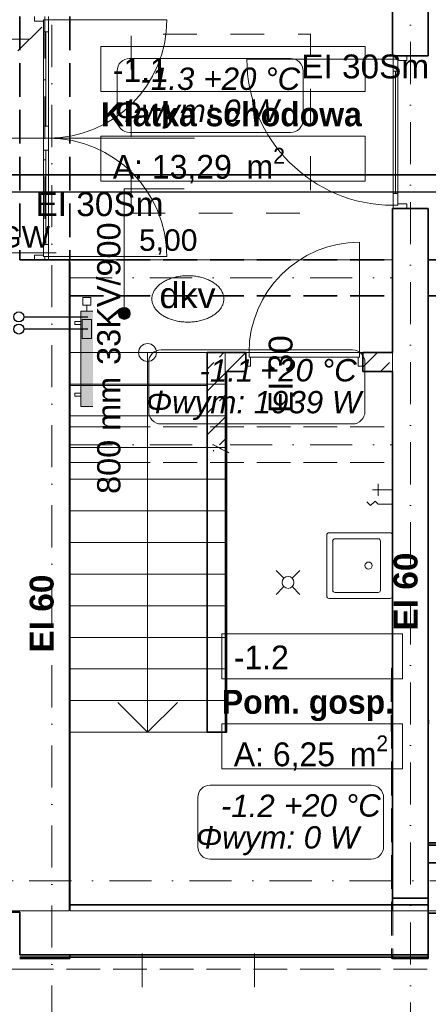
# Model space of a CAD drawing. Header units: millimetres. Extents: x -75424 to 111134, y 39940 to 476713.
# Tile 13 of 24: x 34519 to 37940, y 237727 to 245973. Entities that reach past the tile are written whole.
import ezdxf
from ezdxf.lldxf.tags import DXFTag

# ---------------------------------------------------------------- set-up
doc = ezdxf.new("R2010")
doc.units = ezdxf.units.MM
doc.header["$MEASUREMENT"] = 0
for name, pattern in [('Krawędzie ukryte', [3.912222, 2.822222, -1.09]), ('Kropki i Kreski', [6.702778, 3.527778, -1.763889, 0, -1.411111]), ('Przerywana', [5.644444, 2.822222, -2.822222])]:
    doc.linetypes.add(name, pattern=pattern)
for name, color, linetype in [('#podkład', 252, 'Continuous'), ('- A - ocieplenie', 7, 'Continuous'), ('- strefy pomieszczeń', 7, 'Continuous'), ('2D - Ogólne', 7, 'Continuous'), ('Drzwi Archicad', 7, 'Continuous'), ('IS_Armatura_podłączeniowa_grz._dolnozas.', 7, 'SOLID'), ('IS_Armatura_Therm', 7, 'SOLID'), ('IS_Grafika', 7, 'SOLID'), ('IS_Grzejniki_Plan_rzut', 7, 'SOLID'), ('IS_Opisy_działek_Therm', 7, 'SOLID'), ('IS_Powrót', 5, 'DASH'), ('IS_Text_Armatury_Therm', 7, 'Continuous'), ('IS_Text_Konstrukcji', 7, 'Continuous'), ('IS_Text_Odbiornikow_Therm', 7, 'Continuous'), ('IS_Zasilanie', 1, 'SOLID'), ('Konstrukcja - Belki', 7, 'Continuous'), ('Konstrukcja - Siatka mod', 7, 'Continuous'), ('Konstrukcja - Stropy', 7, 'Continuous'), ('Konstrukcja - Ściany działowe', 7, 'Continuous'), ('Konstrukcja - Ściany nośne wew..P', 7, 'Continuous'), ('Konstrukcja - Ściany zewnętrzne', 7, 'Continuous'), ('Opisy - Etykiety', 7, 'Continuous'), ('Opisy - Tekst', 7, 'Continuous'), ('Wnętrze - Wyposażenie', 7, 'Continuous'), ('Wykończenie - Podłogi', 7, 'Continuous'), ('Znaczniki - Przekroje', 7, 'Continuous'), ('Znaczniki drzwi Archicada', 7, 'Continuous')]:
    doc.layers.add(name, color=color, linetype=linetype)
doc.styles.add('MtXpl_Arial', font='arial.ttf', dxfattribs={"height": 0.2})
doc.styles.add('MtXpl_Arial1', font='ariali.ttf', dxfattribs={"height": 0.2})
doc.styles.get("Standard").update_dxf_attribs({"font": 'arial.ttf'})
doc.styles.add('STYL_AUTOMATYCZNY_1', font='arial.ttf')
doc.styles.add('STYL_AUTOMATYCZNY_6', font='txt')
doc.styles.add('STYL_AUTOMATYCZNY_7', font='txt')
doc.styles.add('STYL_AUTOMATYCZNY_9', font='txt')
doc.linetypes.add('CO_LINE', pattern='A,12.7,-5.08,["C.O.",Standard,S=2.54,R=0,X=-2.54,Y=-1.27],-6.35', length=24.13)
tags = doc.linetypes.add('DASH', pattern=[15, 10, -5]).pattern_tags.tags
tags[6:7] = [DXFTag(74, 4), DXFTag(75, 0), DXFTag(340, '0'), DXFTag(46, 0.0), DXFTag(50, 0.0), DXFTag(44, 0.0), DXFTag(45, 0.0)]
tags[4:5] = [DXFTag(74, 4), DXFTag(75, 0), DXFTag(340, '0'), DXFTag(46, 0.0), DXFTag(50, 0.0), DXFTag(44, 0.0), DXFTag(45, 0.0)]
tags = doc.linetypes.add('SOLID', pattern=[10, 10, 0]).pattern_tags.tags
tags[6:7] = [DXFTag(74, 4), DXFTag(75, 0), DXFTag(340, '0'), DXFTag(46, 0.0), DXFTag(50, 0.0), DXFTag(44, 0.0), DXFTag(45, 0.0)]
tags[4:5] = [DXFTag(74, 4), DXFTag(75, 0), DXFTag(340, '0'), DXFTag(46, 0.0), DXFTag(50, 0.0), DXFTag(44, 0.0), DXFTag(45, 0.0)]
pattern_1 = [(45, (-208051.03, 747718.2), (-183.84776, 183.84776), []), (45, (-208142.95, 747810.13), (-183.84776, 183.84776), [195, -65])]

# ---------------------------------------------------------------- blocks, each defined once
blk = doc.blocks.new('SDFGHB')
at = {"linetype": 'Continuous', "lineweight": 13}
blk.add_hatch(color=252, dxfattribs=at).paths.add_polyline_path([(35003.4, 463512.3), (35007.2, 463493.2), (35018, 463476.9), (35034.3, 463466.1), (35053.4, 463462.3), (35072.5, 463466.1), (35088.8, 463476.9), (35099.6, 463493.2), (35103.4, 463512.3), (35099.6, 463531.4), (35088.8, 463547.6), (35072.5, 463558.5), (35053.4, 463562.3), (35034.3, 463558.5), (35018, 463547.6), (35007.2, 463531.4)])
at = {"layer": 'Konstrukcja - Ściany działowe', "linetype": 'Continuous', "lineweight": 13}
h = blk.add_hatch(dxfattribs=at)
h.set_pattern_fill('Beton_zbrojony_0001', color=252, style=0, pattern_type=2)
h.set_pattern_definition(pattern_1)
h.paths.add_polyline_path([(35907.6, 463185.2), (35747.6, 463185.2), (35907.6, 463025.2)])
h = blk.add_hatch(dxfattribs=at)
h.set_pattern_fill('Beton_zbrojony_0001', color=252, style=0, pattern_type=2)
h.set_pattern_definition(pattern_1)
h.paths.add_polyline_path([(35907.6, 463025.2), (35747.6, 463185.2), (35747.6, 463025.2)])
h = blk.add_hatch(dxfattribs=at)
h.set_pattern_fill('Beton_zbrojony_0001', color=252, style=0, pattern_type=2)
h.set_pattern_definition(pattern_1)
h.paths.add_polyline_path([(35907.6, 463025.2), (36069.6, 463025.2), (36069.6, 463185.2), (35907.6, 463185.2)])
h = blk.add_hatch(dxfattribs=at)
h.set_pattern_fill('Beton_zbrojony_0001', color=252, style=0, pattern_type=2)
h.set_pattern_definition(pattern_1)
h.paths.add_polyline_path([(37049.6, 463185.2), (37049.6, 463025.2), (37297.6, 463025.2), (37297.6, 463185.2)])
h = blk.add_hatch(dxfattribs=at)
h.set_pattern_fill('Beton_zbrojony_0001', color=252, style=0, pattern_type=2)
h.set_pattern_definition(pattern_1)
h.paths.add_polyline_path([(35747.6, 463025.2), (35747.6, 462360.4), (35907.6, 462360.4), (35907.6, 463025.2)])
blk.add_hatch(color=252, dxfattribs=at).paths.add_polyline_path([(37597.6, 459060.5), (40397.6, 459060.5), (40397.6, 459080.5), (37597.6, 459080.5)])
at = {"layer": '- A - ocieplenie', "color": 252, "linetype": 'Continuous', "lineweight": 35, "ltscale": 100, "flags": 128}
for points in [[(34177.6, 458497.4), (32757.6, 458497.4)], [(34177.6, 458140.4), (34177.6, 458497.4)], [(50017.6, 458497.4), (37597.6, 458490.5)], [(37597.6, 458490.5), (37597.6, 458140.4)], [(37597.6, 458140.4), (34177.6, 458140.4)], [(34177.6, 458120.4), (37597.6, 458120.4)]]:
    blk.add_lwpolyline(points, dxfattribs=at)
at = {"layer": '- A - ocieplenie', "color": 252, "linetype": 'Krawędzie ukryte', "lineweight": 20, "ltscale": 100, "flags": 128}
for points in [[(34177.6, 458497.4), (34057.6, 458497.4)], [(34177.6, 458140.4), (34177.6, 458497.4)], [(37597.6, 458490.5), (37717.6, 458490.5)], [(37597.6, 458490.5), (37597.6, 458140.4)], [(37597.6, 458140.4), (34177.6, 458140.4)], [(34057.6, 458020.4), (34177.6, 458020.4)], [(34177.6, 458020.4), (37717.6, 458020.4)]]:
    blk.add_lwpolyline(points, dxfattribs=at)
at = {"layer": '- strefy pomieszczeń', "color": 252, "linetype": 'Continuous', "lineweight": 13, "ltscale": 100}
for p, q in [((34856.9, 465749.1), (37070.7, 465749.1)), ((34856.9, 465372.6), (34856.9, 465749.1)), ((37070.7, 465749.1), (37070.7, 465372.6)), ((37070.7, 465372.6), (34856.9, 465372.6)), ((34856.9, 464996.1), (37070.7, 464996.1)), ((34856.9, 464619.7), (34856.9, 464996.1)), ((37070.7, 464996.1), (37070.7, 464619.7)), ((37070.7, 464619.7), (34856.9, 464619.7)), ((35869.6, 460828.6), (37381.7, 460828.6)), ((35869.6, 460452.1), (35869.6, 460828.6)), ((37381.7, 460828.6), (37381.7, 460452.1)), ((37381.7, 460452.1), (35869.6, 460452.1)), ((35869.6, 460075.7), (37381.7, 460075.7)), ((35869.6, 459699.2), (35869.6, 460075.7)), ((37381.7, 460075.7), (37381.7, 459699.2)), ((37381.7, 459699.2), (35869.6, 459699.2))]:
    blk.add_line(p, q, dxfattribs=at)
at = {"color": 252, "linetype": 'Continuous', "lineweight": 13, "ltscale": 100}
for p, q in [((35053.4, 463562.3), (35053.4, 464557.2)), ((35053.4, 464557.2), (35553.4, 464557.2))]:
    blk.add_line(p, q, dxfattribs=at)
at = {"color": 252, "linetype": 'Continuous', "lineweight": 18, "ltscale": 100}
for p, q in [((35897.6, 463185.2), (34597.6, 463185.2)), ((34597.6, 463185.2), (34597.6, 462920.2)), ((35247.6, 463185.2), (35247.6, 462920.2)), ((35897.6, 462920.2), (35897.6, 463185.2)), ((34597.6, 462920.2), (35897.6, 462920.2)), ((35897.6, 462920.2), (34597.6, 462920.2)), ((34597.6, 462920.2), (34597.6, 462655.2)), ((35247.6, 462920.2), (35247.6, 460270.2)), ((35897.6, 462655.2), (35897.6, 462920.2)), ((34597.6, 462655.2), (35897.6, 462655.2)), ((35897.6, 462655.2), (34597.6, 462655.2)), ((34597.6, 462655.2), (34597.6, 462390.2)), ((35897.6, 462390.2), (35897.6, 462655.2)), ((34597.6, 462390.2), (35897.6, 462390.2)), ((35897.6, 462390.2), (34597.6, 462390.2)), ((34597.6, 462390.2), (34597.6, 462125.2)), ((35897.6, 462125.2), (35897.6, 462390.2)), ((34597.6, 462125.2), (35897.6, 462125.2)), ((35897.6, 462125.2), (34597.6, 462125.2)), ((34597.6, 462125.2), (34597.6, 461860.2)), ((35897.6, 461860.2), (35897.6, 462125.2)), ((34597.6, 461860.2), (35897.6, 461860.2)), ((35897.6, 461860.2), (34597.6, 461860.2)), ((34597.6, 461860.2), (34597.6, 461595.2)), ((35897.6, 461595.2), (35897.6, 461860.2)), ((34597.6, 461595.2), (35897.6, 461595.2)), ((35897.6, 461595.2), (34597.6, 461595.2)), ((34597.6, 461595.2), (34597.6, 461330.2)), ((35897.6, 461330.2), (35897.6, 461595.2)), ((34597.6, 461330.2), (35897.6, 461330.2)), ((35897.6, 461330.2), (34597.6, 461330.2)), ((34597.6, 461330.2), (34597.6, 461065.2)), ((35897.6, 461065.2), (35897.6, 461330.2)), ((34597.6, 461065.2), (35897.6, 461065.2)), ((35897.6, 461065.2), (34597.6, 461065.2)), ((34597.6, 461065.2), (34597.6, 460800.2)), ((35897.6, 460800.2), (35897.6, 461065.2)), ((34597.6, 460800.2), (35897.6, 460800.2)), ((35897.6, 460800.2), (34597.6, 460800.2)), ((34597.6, 460800.2), (34597.6, 460535.2)), ((35897.6, 460535.2), (35897.6, 460800.2)), ((34597.6, 460535.2), (35897.6, 460535.2)), ((35897.6, 460535.2), (34597.6, 460535.2)), ((34597.6, 460535.2), (34597.6, 460270.2)), ((35897.6, 460270.2), (35897.6, 460535.2)), ((34597.6, 460270.2), (35897.6, 460270.2)), ((35897.6, 460270.2), (34597.6, 460270.2)), ((34597.6, 460270.2), (34597.6, 460005.2)), ((35247.6, 460005.2), (34997.6, 460255.2)), ((35247.6, 460270.2), (35247.6, 460005.2)), ((35497.6, 460255.2), (35247.6, 460005.2)), ((35897.6, 460005.2), (35897.6, 460270.2)), ((34597.6, 460005.2), (35897.6, 460005.2))]:
    blk.add_line(p, q, dxfattribs=at)
at = {"color": 252, "linetype": 'Continuous', "lineweight": 13, "ltscale": 100}
blk.add_circle((35053.4, 463512.3), 50, dxfattribs=at)
at = {"color": 252, "linetype": 'Continuous', "lineweight": 18, "ltscale": 100}
for start, end in [(0, 180), (180, 0)]:
    blk.add_arc((35247.6, 463185.2), 75, start, end, dxfattribs=at)
at = {"layer": '2D - Ogólne', "color": 252, "linetype": 'Przerywana', "lineweight": 13, "ltscale": 100, "flags": 128}
blk.add_lwpolyline([(35111.7, 464352.9), (36611.7, 464352.9), (36611.7, 465852.9), (35111.7, 465852.9)], close=True, dxfattribs=at)
at = {"layer": '2D - Ogólne', "color": 252, "linetype": 'Continuous', "lineweight": 13, "ltscale": 100}
blk.add_arc((36678.8, 463960.5), 1780, 240.63852, 245.10157, dxfattribs=at)
at = {"layer": 'Drzwi Archicad', "color": 252, "linetype": 'Continuous', "lineweight": 13, "ltscale": 100}
for p, q in [((34302.7, 465999.2), (34302.7, 465959.2)), ((34417.7, 465971.2), (34417.7, 465999.2)), ((34302.7, 465959.2), (34377.7, 465959.2)), ((34377.7, 465959.2), (34377.7, 465971.2)), ((34377.7, 465971.2), (34417.7, 465971.2)), ((34377.7, 465971.2), (34377.7, 465871.2)), ((34417.7, 465971.2), (34377.7, 465971.2)), ((34417.7, 465971.2), (35408.9, 465971.2)), ((34417.7, 465871.2), (34417.7, 465971.2)), ((34377.7, 465871.2), (34417.7, 465871.2)), ((34397.7, 465080), (34397.7, 465871.2)), ((37302.6, 465642.5), (36078.6, 465642.5)), ((37417.6, 465670.5), (37302.6, 465670.5)), ((37302.6, 465670.5), (37302.6, 465642.5)), ((37302.6, 465642.5), (37342.6, 465642.5)), ((37302.6, 465542.5), (37302.6, 465642.5)), ((37302.6, 465642.5), (37342.6, 465642.5)), ((37342.6, 465642.5), (37342.6, 465630.5)), ((37342.6, 465642.5), (37342.6, 465542.5)), ((37417.6, 465630.5), (37417.6, 465670.5)), ((37342.6, 465630.5), (37417.6, 465630.5)), ((37342.6, 465542.5), (37302.6, 465542.5)), ((37322.6, 464518.5), (37322.6, 465542.5)), ((34417.7, 465080), (34377.7, 465080)), ((34377.7, 465080), (34377.7, 464980)), ((34417.7, 464980), (34417.7, 465080)), ((34377.7, 464880), (34377.7, 464980)), ((34377.7, 464980), (34417.7, 464980)), ((34377.7, 464980), (34417.7, 464980)), ((34417.7, 464980), (34417.7, 464880)), ((34417.7, 464880), (34377.7, 464880)), ((34397.7, 464880), (34397.7, 464088.8)), ((37302.6, 464418.5), (37302.6, 464518.5)), ((37302.6, 464518.5), (37342.6, 464518.5)), ((37342.6, 464518.5), (37342.6, 464418.5)), ((37342.6, 464418.5), (37302.6, 464418.5)), ((37302.6, 464418.5), (37302.6, 464390.5)), ((37342.6, 464418.5), (37302.6, 464418.5)), ((37417.6, 464430.5), (37342.6, 464430.5)), ((37342.6, 464430.5), (37342.6, 464418.5)), ((37417.6, 464390.5), (37417.6, 464430.5)), ((37302.6, 464390.5), (37417.6, 464390.5)), ((34377.7, 463988.8), (34377.7, 464088.8)), ((34377.7, 464088.8), (34417.7, 464088.8)), ((34417.7, 464088.8), (34417.7, 463988.8)), ((37021.6, 463185.2), (37021.6, 464109.2)), ((34377.7, 464000.8), (34302.7, 464000.8)), ((34302.7, 464000.8), (34302.7, 463960.8)), ((34377.7, 463988.8), (34377.7, 464000.8)), ((34302.7, 463960.8), (34417.7, 463960.8)), ((34417.7, 463988.8), (34377.7, 463988.8)), ((34417.7, 463988.8), (34377.7, 463988.8)), ((34417.7, 463988.8), (35408.9, 463988.8)), ((34417.7, 463960.8), (34417.7, 463988.8)), ((36097.6, 463185.2), (36069.6, 463185.2)), ((36069.6, 463185.2), (36069.6, 463070.2)), ((36097.6, 463145.2), (36097.6, 463185.2)), ((36097.6, 463185.2), (37021.6, 463185.2)), ((36097.6, 463145.2), (36097.6, 463185.2)), ((37049.6, 463185.2), (37021.6, 463185.2)), ((37021.6, 463185.2), (37021.6, 463145.2)), ((37021.6, 463185.2), (37021.6, 463145.2)), ((37049.6, 463070.2), (37049.6, 463185.2)), ((36109.6, 463145.2), (36097.6, 463145.2)), ((37021.6, 463145.2), (36097.6, 463145.2)), ((36109.6, 463070.2), (36109.6, 463145.2)), ((37021.6, 463145.2), (37009.6, 463145.2)), ((37009.6, 463145.2), (37009.6, 463070.2)), ((36069.6, 463070.2), (36109.6, 463070.2)), ((37009.6, 463070.2), (37049.6, 463070.2))]:
    blk.add_line(p, q, dxfattribs=at)
at = {"layer": 'Drzwi Archicad', "color": 252, "linetype": 'Continuous', "lineweight": 35, "ltscale": 100}
for p, q in [((37302.6, 465670.5), (37297.6, 465670.5)), ((37417.6, 465670.5), (37302.6, 465670.5)), ((37417.6, 465670.5), (37302.6, 465670.5)), ((37597.6, 465670.5), (37417.6, 465670.5)), ((37302.6, 464390.5), (37297.6, 464390.5)), ((37417.6, 464390.5), (37302.6, 464390.5)), ((37417.6, 464390.5), (37302.6, 464390.5)), ((37597.6, 464390.5), (37417.6, 464390.5)), ((34302.7, 463960.8), (34177.7, 463960.8)), ((34417.7, 463960.8), (34302.7, 463960.8)), ((34417.7, 463960.8), (34302.7, 463960.8)), ((34597.7, 463960.8), (34417.7, 463960.8)), ((36069.6, 463185.2), (36069.6, 463070.2)), ((36069.6, 463185.2), (36069.6, 463070.2)), ((37049.6, 463185.2), (37049.6, 463070.2)), ((37049.6, 463185.2), (37049.6, 463070.2)), ((36069.6, 463070.2), (36069.6, 463025.2)), ((37049.6, 463070.2), (37049.6, 463025.2))]:
    blk.add_line(p, q, dxfattribs=at)
at = {"layer": 'Drzwi Archicad', "color": 252, "linetype": 'Continuous', "lineweight": 13, "ltscale": 100, "flags": 128}
for points in [[(34397.7, 465080), (34397.7, 465871.2), (34377.7, 465871.2), (34377.7, 465080)], [(34417.7, 465080), (34417.7, 465871.2), (34397.7, 465871.2), (34397.7, 465080)], [(37302.6, 464518.5), (37302.6, 465542.5), (37322.6, 465542.5), (37322.6, 464518.5)], [(37322.6, 464518.5), (37322.6, 465542.5), (37342.6, 465542.5), (37342.6, 464518.5)], [(34397.7, 464880), (34397.7, 464088.8), (34377.7, 464088.8), (34377.7, 464880)], [(34417.7, 464880), (34417.7, 464088.8), (34397.7, 464088.8), (34397.7, 464880)]]:
    blk.add_lwpolyline(points, close=True, dxfattribs=at)
at = {"layer": 'Drzwi Archicad', "color": 252, "linetype": 'Continuous', "lineweight": 13, "ltscale": 100}
for centre, radius, start, end in [((34417.7, 465971.2), 991.2, 270, 0), ((37302.6, 465642.5), 1224, 180, 270), ((34417.7, 463988.8), 991.2, 0, 90), ((37021.6, 463185.2), 924, 90, 180)]:
    blk.add_arc(centre, radius, start, end, dxfattribs=at)
at = {"layer": 'Konstrukcja - Belki', "color": 252, "linetype": 'Krawędzie ukryte', "lineweight": 35, "ltscale": 100}
for p, q in [((34177.5, 465999.2), (34177.7, 463960.7)), ((34597.5, 465999.2), (34597.7, 463960.8)), ((34177.7, 463960.7), (34597.7, 463960.8)), ((34597.4, 463960.8), (37297.4, 463960.8)), ((34597.4, 463660.8), (34597.4, 463960.8)), ((34597.4, 463960.8), (37297.4, 463960.8)), ((34597.4, 463660.8), (34597.4, 463960.8)), ((37297.4, 463660.8), (37297.4, 463960.8)), ((37297.4, 463660.8), (37297.4, 463960.8)), ((34597.4, 463660.8), (37297.4, 463660.8)), ((34597.4, 463660.8), (37297.4, 463660.8))]:
    blk.add_line(p, q, dxfattribs=at)
at = {"layer": 'Konstrukcja - Belki', "color": 252, "linetype": 'Kropki i Kreski', "lineweight": 13, "ltscale": 100}
for p, q in [((34387.5, 465999.2), (34387.7, 463960.7)), ((34597.4, 463810.8), (37297.4, 463810.8)), ((34597.4, 463810.8), (37297.4, 463810.8)), ((34597.4, 462413.6), (37297.4, 462413.6))]:
    blk.add_line(p, q, dxfattribs=at)
at = {"layer": 'Konstrukcja - Belki', "color": 252, "linetype": 'Krawędzie ukryte', "lineweight": 13, "ltscale": 100}
for p, q in [((34597.4, 462563.6), (37297.4, 462563.6)), ((34597.4, 462263.6), (34597.4, 462563.6)), ((37297.4, 462263.6), (37297.4, 462563.6)), ((34597.4, 462263.6), (37297.4, 462263.6))]:
    blk.add_line(p, q, dxfattribs=at)
at = {"layer": 'Konstrukcja - Siatka mod', "color": 252, "linetype": 'Kropki i Kreski', "lineweight": 13, "ltscale": 100}
for p, q in [((34447.6, 457531.6), (34447.6, 474496.4)), ((37447.6, 474501.1), (37447.6, 457531.6)), ((20180, 458760.5), (49624.6, 458760.5))]:
    blk.add_line(p, q, dxfattribs=at)
at = {"layer": 'Konstrukcja - Stropy', "color": 252, "linetype": 'Continuous', "lineweight": 13, "ltscale": 100, "flags": 128}
for points in [[(22777.6, 458509.7), (34592.6, 458509.7), (34592.6, 463961.5), (37297.6, 463961.5), (37297.6, 458509.7), (49718.3, 458509.7), (49718.3, 471788.6), (40377.6, 471788.6), (40377.6, 466428.5), (30297.6, 466428.5), (30297.6, 467849.4), (22777.6, 467849.4)], [(34597.8, 462910.3), (34599, 458509), (37299, 458509.7), (37297.8, 463185.2), (35747.6, 463185.2), (35747.6, 462910.3)]]:
    blk.add_lwpolyline(points, close=True, dxfattribs=at)
at = {"layer": 'Konstrukcja - Ściany działowe', "color": 252, "linetype": 'Continuous', "lineweight": 35, "ltscale": 100}
for p, q in [((36069.6, 463185.2), (36069.6, 463070.2)), ((37049.6, 463185.2), (37049.6, 463070.2)), ((36069.6, 463070.2), (36069.6, 463025.2)), ((37049.6, 463070.2), (37049.6, 463025.2))]:
    blk.add_line(p, q, dxfattribs=at)
at = {"layer": 'Konstrukcja - Ściany działowe', "color": 252, "linetype": 'Continuous', "lineweight": 35, "ltscale": 100, "flags": 128}
for points in [[(35747.6, 463185.2), (35907.6, 463185.2)], [(35747.6, 463185.2), (35747.6, 462360.4)], [(36069.6, 463185.2), (35907.6, 463185.2)], [(37297.6, 463185.2), (37049.6, 463185.2)], [(35907.6, 462360.4), (35907.6, 463025.2)], [(35907.6, 463025.2), (36069.6, 463025.2)], [(37049.6, 463025.2), (37297.6, 463025.2)], [(35747.6, 462360.4), (35747.6, 460005.2)], [(35907.6, 460005.2), (35907.6, 462360.4)], [(37606, 460100.5), (37597.6, 460100.5)], [(37597.6, 460100.5), (37597.6, 460080.5)], [(37597.6, 460080.5), (37606, 460080.5)], [(35747.6, 460005.2), (35907.6, 460005.2)], [(38517.6, 459080.5), (37597.6, 459080.5)], [(37597.6, 459080.5), (37597.6, 459060.5)], [(37597.6, 459060.5), (40397.6, 459060.5)]]:
    blk.add_lwpolyline(points, dxfattribs=at)
at = {"layer": 'Konstrukcja - Ściany działowe', "color": 252, "linetype": 'Krawędzie ukryte', "lineweight": 20, "ltscale": 100, "flags": 128}
for points in [[(37289.7, 460541.6), (37288, 460347.1), (37291, 458110.4)], [(37299.7, 460541.5), (37289.7, 460541.6)], [(37299.7, 460541.5), (37298, 460347), (37301, 458110.4)], [(37301, 458110.4), (37291, 458110.4)]]:
    blk.add_lwpolyline(points, dxfattribs=at)
at = {"layer": 'Konstrukcja - Ściany nośne wew..P', "color": 252, "linetype": 'Continuous', "lineweight": 35, "ltscale": 100}
for p, q in [((37302.6, 465670.5), (37297.6, 465670.5)), ((37417.6, 465670.5), (37302.6, 465670.5)), ((37597.6, 465670.5), (37417.6, 465670.5)), ((37302.6, 464390.5), (37297.6, 464390.5)), ((37417.6, 464390.5), (37302.6, 464390.5)), ((37597.6, 464390.5), (37417.6, 464390.5)), ((34302.7, 463960.8), (34177.7, 463960.8)), ((34417.7, 463960.8), (34302.7, 463960.8)), ((34597.7, 463960.8), (34417.7, 463960.8)), ((37597.6, 458560.4), (37297.6, 458560.4)), ((37597.6, 458560.4), (37297.6, 458560.4)), ((37297.6, 458140.4), (37597.6, 458140.4)), ((37297.6, 458140.4), (37597.6, 458140.4))]:
    blk.add_line(p, q, dxfattribs=at)
at = {"layer": 'Konstrukcja - Ściany nośne wew..P', "color": 252, "linetype": 'Continuous', "lineweight": 35, "ltscale": 100, "flags": 128}
for points in [[(37297.6, 466140.5), (37297.6, 465670.5)], [(37597.6, 465670.5), (37597.6, 466140.5)], [(37297.6, 464390.5), (37297.6, 463185.2)], [(37597.6, 458614.9), (37597.6, 464390.5)], [(34597.6, 463960.8), (34177.6, 463960.8)], [(38747.6, 463960.5), (37597.6, 463960.5)], [(37597.6, 463960.5), (37597.6, 463660.5)], [(34597.6, 458560.4), (34597.6, 463660.8)], [(37597.6, 463660.5), (37747.6, 463660.5)], [(37297.6, 463025.2), (37297.6, 458614.9)], [(37297.6, 458614.9), (37597.6, 458614.9)], [(37297.6, 458614.9), (37297.6, 458560.4)], [(37597.6, 458614.9), (37297.6, 458614.9)], [(37597.6, 458560.4), (37597.6, 458614.9)], [(34597.6, 458110.4), (34597.6, 458140.4)], [(37297.6, 458140.4), (37297.6, 458110.4)], [(37597.6, 458110.4), (37597.6, 458140.4)], [(34177.6, 458110.4), (34597.6, 458110.4)], [(37297.6, 458110.4), (37597.6, 458110.4)]]:
    blk.add_lwpolyline(points, dxfattribs=at)
at = {"layer": 'Konstrukcja - Ściany zewnętrzne', "color": 252, "linetype": 'Continuous', "lineweight": 35, "ltscale": 100, "flags": 128}
for points in [[(40397.6, 458910.5), (37597.6, 458910.5)], [(37597.6, 458910.5), (37597.6, 458490.5)], [(37297.6, 458560.4), (34597.6, 458560.4)], [(37597.6, 458490.5), (47693.9, 458490.5)], [(34597.6, 458140.4), (37297.6, 458140.4)]]:
    blk.add_lwpolyline(points, dxfattribs=at)
at = {"layer": 'Opisy - Etykiety', "color": 252, "linetype": 'Continuous', "lineweight": 20, "ltscale": 100}
for p, q in [((34162.9, 465710.6), (34362.9, 465910.6)), ((34262.9, 465810.6), (33898.7, 465810.6))]:
    blk.add_line(p, q, dxfattribs=at)
at = {"layer": 'Wnętrze - Wyposażenie', "color": 252, "linetype": 'Continuous', "lineweight": 13, "ltscale": 100}
for p, q in [((36797.6, 461606), (36797.6, 461196)), ((37177.6, 461626), (36817.6, 461626)), ((37197.6, 461196), (37197.6, 461606)), ((36388.2, 461295.7), (36323.6, 461360.3)), ((36458.9, 461295.7), (36523.6, 461360.3)), ((36388.2, 461225), (36323.6, 461160.3)), ((36458.9, 461225), (36523.6, 461160.3)), ((36817.6, 461176), (37177.6, 461176))]:
    blk.add_line(p, q, dxfattribs=at)
at = {"layer": 'Wnętrze - Wyposażenie', "color": 252, "linetype": 'Continuous', "lineweight": 13, "ltscale": 100, "flags": 128}
for points in [[(37297.6, 462034.4), (37131.8, 462034.4), (37177.6, 462034.4), (37177.6, 461984.9), (37177.6, 462034.4), (37177.6, 462086.2)], [(37297.6, 461916.1), (37247.6, 461916.1), (37177.6, 461916.1), (37151.7, 461941.9), (37114, 461904.3), (37083.1, 461935.2)]]:
    blk.add_lwpolyline(points, dxfattribs=at)
for points in [[(36747.6, 461656), (36747.6, 461146, 0.414214), (36767.6, 461126), (37277.6, 461126, 0.414214), (37297.6, 461146), (37297.6, 461656, 0.414214), (37277.6, 461676), (36767.6, 461676, 0.414214)], [(36373.6, 461260.3, -1), (36473.6, 461260.3, -1)]]:
    blk.add_lwpolyline(points, format="xyb", close=True, dxfattribs=at)
at = {"layer": 'Wnętrze - Wyposażenie', "color": 252, "linetype": 'Continuous', "lineweight": 13, "ltscale": 100}
blk.add_circle((37097.6, 461401), 30, dxfattribs=at)
for centre, start, end in [((36817.6, 461606), 90, 180), ((37177.6, 461606), 0, 90), ((36817.6, 461196), 180, 270), ((37177.6, 461196), 270, 0)]:
    blk.add_arc(centre, 20, start, end, dxfattribs=at)
blk.add_point((36797.6, 461606), dxfattribs=at)
at = {"layer": 'Wykończenie - Podłogi', "color": 252, "linetype": 'Continuous', "lineweight": 13, "ltscale": 100, "flags": 128}
blk.add_lwpolyline([(34597.6, 463960.8), (34597.4, 462910.5), (35747.6, 462910.3), (35747.5, 463185), (37297.5, 463185.2), (37297.6, 463960.5)], close=True, dxfattribs=at)
at = {"layer": 'Znaczniki - Przekroje', "color": 252, "linetype": 'Przerywana', "lineweight": 13, "ltscale": 100}
for p, q in [((35202, 458153.8), (35202, 456803.8)), ((36143.1, 458153.8), (36143.1, 456803.8))]:
    blk.add_line(p, q, dxfattribs=at)
at = {"layer": 'Znaczniki drzwi Archicada', "color": 252, "linetype": 'Continuous', "lineweight": 13, "ltscale": 100}
blk.add_line((35640.6, 464980), (33877.7, 464980), dxfattribs=at)
at = {"layer": '- strefy pomieszczeń', "color": 252, "linetype": 'Continuous', "lineweight": 13, "char_height": 200, "attachment_point": 1}
for s, insert, style in [('\\A1;{\\pql;\\pt0,500;\\fGeneva CE|b0|i0|c0|p0;\\W1.000000;-1.1\\fGeneva CE|b0|i0|c0|p0;\\W1.000000;\\A1{\\H.66x;\\S^  ;}\\fGeneva CE|b0|i0|c0|p0;\\W1.000000;\\fGeneva CE|b0|i0|c0|p0;\\W1.000000;\\A1{\\H.66x;\\S^  ;}}', (34956.9, 465652.1), 'STYL_AUTOMATYCZNY_6'), ('\\A1;{\\pql;\\pt0,500;\\fGeneva CE|b1|i0|c0|p0;\\W1.000000;Klatka schodowa\\fGeneva CE|b1|i0|c0|p0;\\W1.000000;\\A1{\\H.66x;\\S^  ;}\\fGeneva CE|b1|i0|c0|p0;\\W1.000000;\\fGeneva CE|b1|i0|c0|p0;\\W1.000000;\\A1{\\H.66x;\\S^  ;}}', (34856.9, 465280.2), 'STYL_AUTOMATYCZNY_9'), ('\\A1;{\\pql;\\pt0,500;\\fGeneva CE|b0|i0|c0|p0;\\W1.000000;A: 13,29\\fGeneva CE|b0|i0|c0|p0;\\W1.000000;\\A1{\\H.66x;\\S^  ;}\\fGeneva CE|b0|i0|c0|p0;\\W1.000000; m\\fGeneva CE|b0|i0|c0|p0;\\W1.000000;\\A1{\\H.66x;\\S2^  ;}}', (34956.9, 464899.2), 'STYL_AUTOMATYCZNY_6'), ('\\A1;{\\pql;\\pt0,500;\\fGeneva CE|b1|i0|c0|p0;\\W1.000000;wej. do studia\\fGeneva CE|b1|i0|c0|p0;\\W1.000000;\\A1{\\H.66x;\\S^  ;}\\fGeneva CE|b1|i0|c0|p0;\\W1.000000;\\fGeneva CE|b1|i0|c0|p0;\\W1.000000;\\A1{\\H.66x;\\S^  ;}}', (32233.3, 461497), 'STYL_AUTOMATYCZNY_9'), ('\\A1;{\\pql;\\pt0,500;\\fGeneva CE|b0|i0|c0|p0;\\W1.000000;-1.2\\fGeneva CE|b0|i0|c0|p0;\\W1.000000;\\A1{\\H.66x;\\S^  ;}\\fGeneva CE|b0|i0|c0|p0;\\W1.000000;\\fGeneva CE|b0|i0|c0|p0;\\W1.000000;\\A1{\\H.66x;\\S^  ;}}', (35969.6, 460731.7), 'STYL_AUTOMATYCZNY_6'), ('\\A1;{\\pql;\\pt0,500;\\fGeneva CE|b1|i0|c0|p0;\\W1.000000;Pom. gosp.\\fGeneva CE|b1|i0|c0|p0;\\W1.000000;\\A1{\\H.66x;\\S^  ;}\\fGeneva CE|b1|i0|c0|p0;\\W1.000000;\\fGeneva CE|b1|i0|c0|p0;\\W1.000000;\\A1{\\H.66x;\\S^  ;}}', (35869.6, 460359.8), 'STYL_AUTOMATYCZNY_9'), ('\\A1;{\\pql;\\pt0,500;\\fGeneva CE|b0|i0|c0|p0;\\W1.000000;A: 6,25\\fGeneva CE|b0|i0|c0|p0;\\W1.000000;\\A1{\\H.66x;\\S^  ;}\\fGeneva CE|b0|i0|c0|p0;\\W1.000000; m\\fGeneva CE|b0|i0|c0|p0;\\W1.000000;\\A1{\\H.66x;\\S2^  ;}}', (35969.6, 459978.8), 'STYL_AUTOMATYCZNY_6')]:
    blk.add_mtext(s, dxfattribs=dict(at, insert=insert, style=style))
at = {"layer": 'Opisy - Tekst', "color": 252, "linetype": 'Continuous', "lineweight": 13, "char_height": 200, "attachment_point": 1, "rotation": 90, "style": 'STYL_AUTOMATYCZNY_7'}
for insert in [(37307.7, 460857.5), (34261.3, 460673.1)]:
    blk.add_mtext('\\A1;{\\pql;\\fHelvetica|b1|i0|c238|p0;\\W1.000000;EI 60}', dxfattribs=dict(at, insert=insert))
at = {"layer": 'Znaczniki drzwi Archicada', "color": 252, "linetype": 'Continuous', "lineweight": 13, "char_height": 200, "attachment_point": 7, "style": 'STYL_AUTOMATYCZNY_1'}
for insert in [(36533.9, 465478.4), (34309.5, 464325.1)]:
    blk.add_mtext('\\A1;{\\pql;\\pt0;\\fArial|b0|i0|c238|p0;\\W1.000000;EI 30Sm\\fArial|b0|i0|c238|p0;\\W1.000000;\\fArial|b0|i0|c238|p0;\\H0.666667x;\\W1.000000;\\fArial|b0|i0|c238|p0;\\H1.500000x;\\W1.000000;}', dxfattribs=dict(at, insert=insert))
at = {"layer": 'Znaczniki drzwi Archicada', "color": 252, "linetype": 'Continuous', "lineweight": 35, "insert": (36464.2, 462677.9), "char_height": 200, "attachment_point": 7, "rotation": 90, "style": 'STYL_AUTOMATYCZNY_1'}
blk.add_mtext('\\A1;{\\pql;\\pt0;\\fArial|b0|i0|c238|p0;\\W1.000000;EI 30\\fArial|b0|i0|c238|p0;\\W1.000000;\\fArial|b0|i0|c238|p0;\\H0.666667x;\\W1.000000;\\fArial|b0|i0|c238|p0;\\H1.500000x;\\W1.000000;}', dxfattribs=at)

msp = doc.modelspace()

# ---------------------------------------------------------------- linework, layer by layer
at = {"layer": 'IS_Armatura_podłączeniowa_grz._dolnozas.', "color": 7, "lineweight": 5, "ltscale": 10}
for p, q in [((35041.8, 243462.5), (35041.8, 243302.5)), ((35121.8, 243462.5), (35041.8, 243462.5)), ((35121.8, 243302.5), (35121.8, 243462.5)), ((35041.8, 243302.5), (35121.8, 243302.5))]:
    msp.add_line(p, q, dxfattribs=at)
at = {"layer": 'IS_Armatura_Therm', "color": 7, "lineweight": 5, "ltscale": 10}
for p, q in [((35114.3, 243646.2), (35049.3, 243646.2)), ((35049.3, 243646.2), (35049.3, 243581.2)), ((35114.3, 243581.2), (35114.3, 243646.2)), ((35049.3, 243581.2), (35114.3, 243581.2)), ((35081.8, 243532.5), (35081.8, 243581.2))]:
    msp.add_line(p, q, dxfattribs=at)
at = {"layer": 'IS_Grafika', "color": 7, "lineweight": 5, "ltscale": 10}
for points, knots in [([(35927.2, 243828.8), (35912.3, 243828.8), (35883.1, 243827.4), (35840.6, 243821.3), (35800.6, 243811.6), (35763.5, 243798.4), (35729.8, 243782.1), (35700, 243763), (35674.4, 243741.4), (35653.6, 243717.5), (35638, 243691.5), (35628.2, 243663.7), (35626, 243644.3), (35626, 243634.7)], [0, 0, 0, 0, 44.551799, 87.463809, 128.633135, 167.946913, 205.304033, 240.642875, 273.978003, 305.448731, 335.37975, 364.344465, 393.203815, 393.203815, 393.203815, 393.203815]), ([(36228.3, 243634.7), (36228.3, 243644.3), (36226.1, 243663.7), (36216.3, 243691.5), (36200.7, 243717.5), (36179.9, 243741.4), (36154.4, 243763), (36124.5, 243782.1), (36090.8, 243798.4), (36053.7, 243811.6), (36013.7, 243821.3), (35971.2, 243827.4), (35942, 243828.8), (35927.2, 243828.8)], [0, 0, 0, 0, 28.859349, 57.824065, 87.755084, 119.225812, 152.560939, 187.899782, 225.256901, 264.570679, 305.740005, 348.652015, 393.203815, 393.203815, 393.203815, 393.203815]), ([(35626, 243634.7), (35626, 243625.1), (35628.2, 243605.8), (35638, 243578), (35653.6, 243552), (35674.4, 243528), (35700, 243506.4), (35729.8, 243487.3), (35763.5, 243471.1), (35800.6, 243457.9), (35840.6, 243448.1), (35883.1, 243442), (35912.3, 243440.7), (35927.2, 243440.7)], [0, 0, 0, 0, 28.859349, 57.824065, 87.755084, 119.225812, 152.560939, 187.899782, 225.256901, 264.570679, 305.740005, 348.652015, 393.203815, 393.203815, 393.203815, 393.203815]), ([(35927.2, 243440.7), (35942, 243440.7), (35971.2, 243442), (36013.7, 243448.1), (36053.7, 243457.9), (36090.8, 243471.1), (36124.5, 243487.3), (36154.4, 243506.4), (36179.9, 243528), (36200.7, 243552), (36216.3, 243578), (36226.1, 243605.8), (36228.3, 243625.1), (36228.3, 243634.7)], [0, 0, 0, 0, 44.551799, 87.463809, 128.633135, 167.946913, 205.304033, 240.642875, 273.978003, 305.448731, 335.37975, 364.344465, 393.203815, 393.203815, 393.203815, 393.203815])]:
    msp.add_open_spline(points, degree=3, knots=knots, dxfattribs=at)
at = {"layer": 'IS_Grzejniki_Plan_rzut', "color": 7, "lineweight": 5, "ltscale": 10}
for p, q in [((35031.8, 243532.5), (35031.8, 242732.5)), ((35131.8, 243532.5), (35031.8, 243532.5)), ((35031.8, 243445), (34981.8, 243445)), ((34981.8, 243445), (34981.8, 243420)), ((34981.8, 243420), (35031.8, 243420)), ((34981.8, 242820), (34981.8, 242845)), ((34981.8, 242845), (35031.8, 242845)), ((35031.8, 242820), (34981.8, 242820)), ((35031.8, 242732.5), (35131.8, 242732.5))]:
    msp.add_line(p, q, dxfattribs=at)
at = {"layer": 'IS_Grzejniki_Plan_rzut', "color": 251, "linetype": 'Continuous', "lineweight": 5, "ltscale": 10, "extrusion": (0, 0, -1)}
for points in [[(-35131.8, 242732.5), (-35031.8, 243532.5), (-35031.8, 242732.5)], [(-35031.8, 243532.5), (-35131.8, 242732.5), (-35131.8, 243532.5)]]:
    msp.add_solid(points, dxfattribs=at)
at = {"layer": 'IS_Opisy_działek_Therm', "color": 7, "lineweight": 5, "ltscale": 10}
msp.add_line((33344.9, 244019.4), (34824.5, 244019.4), dxfattribs=at)
at = {"layer": 'IS_Powrót', "color": 4, "linetype": 'CO_LINE', "lineweight": 30, "ltscale": 30}
msp.add_line((32318.7, 244532.9), (46387.2, 244532.9), dxfattribs=at)
at = {"layer": 'IS_Powrót', "color": 5, "lineweight": 30, "ltscale": 20}
msp.add_line((34554.4, 243483.9), (35090.9, 243483.9), dxfattribs=at)
at = {"layer": 'IS_Powrót', "color": 5, "linetype": 'Continuous', "lineweight": 30, "ltscale": 20}
msp.add_circle((34512.4, 243483.9), 42, dxfattribs=at)
at = {"layer": 'IS_Text_Konstrukcji', "color": 7, "linetype": 'SOLID', "lineweight": 5, "ltscale": 10}
for p, q in [((36787.6, 245648.7), (35439.3, 245648.7)), ((35336, 245545.4), (35336, 245132)), ((36891, 245132), (36891, 245545.4)), ((35439.3, 245028.7), (36787.6, 245028.7)), ((37306, 243207.7), (35702.7, 243207.7)), ((35599.4, 243104.3), (35599.4, 242691)), ((37409.4, 242691), (37409.4, 243104.3)), ((35702.7, 242587.7), (37306, 242587.7)), ((37462.1, 239562.9), (36113.7, 239562.9)), ((36010.4, 239459.6), (36010.4, 239046.3)), ((37565.4, 239046.3), (37565.4, 239459.6)), ((36113.7, 238942.9), (37462.1, 238942.9))]:
    msp.add_line(p, q, dxfattribs=at)
for centre, start, end in [((35439.3, 245545.4), 89.99996, 180.00004), ((36787.6, 245545.4), 359.99996, 90.00004), ((35439.3, 245132), 179.99996, 270.00004), ((36787.6, 245132), 269.99996, 0.00004), ((35702.7, 243104.3), 89.99996, 180.00004), ((37306, 243104.3), 359.99996, 90.00004), ((35702.7, 242691), 179.99996, 270.00004), ((37306, 242691), 269.99996, 0.00004), ((36113.7, 239459.6), 89.99996, 180.00004), ((37462.1, 239459.6), 359.99996, 90.00004), ((36113.7, 239046.3), 179.99996, 270.00004), ((37462.1, 239046.3), 269.99996, 0.00004)]:
    msp.add_arc(centre, 103.3, start, end, dxfattribs=at)
at = {"layer": 'IS_Zasilanie', "color": 6, "linetype": 'CO_LINE', "lineweight": 35, "ltscale": 30}
msp.add_line((32502.1, 244672.9), (46152.8, 244672.9), dxfattribs=at)
at = {"layer": 'IS_Zasilanie', "color": 1, "lineweight": 30, "ltscale": 10}
msp.add_line((34553.1, 243383.9), (35090.9, 243383.9), dxfattribs=at)
msp.add_circle((34512.2, 243382.5), 42, dxfattribs=at)

# ---------------------------------------------------------------- block references
at = {"layer": '#podkład'}
msp.add_blockref('SDFGHB', (341.9, -219999.6), dxfattribs=at)

# ---------------------------------------------------------------- texts
at = {"layer": 'IS_Grafika', "color": 7, "lineweight": 5, "ltscale": 10, "style": 'MtXpl_Arial'}
msp.add_text('dkv', height=216, dxfattribs=at).set_placement((35689.2, 243557.7))
at = {"layer": 'IS_Text_Armatury_Therm', "color": 7, "linetype": 'SOLID', "lineweight": 5, "ltscale": 10, "char_height": 180}
for s, insert, attachment_point in [('\\fArial|b0|i0;ASV-M_GW', (33404.3, 244012.4), 7), ('\\fArial|b0|i0;5,00  ', (36007.4, 244004.2), 9)]:
    msp.add_mtext(s, dxfattribs=dict(at, insert=insert, attachment_point=attachment_point))
at = {"layer": 'IS_Text_Konstrukcji', "color": 7, "linetype": 'SOLID', "lineweight": 5, "ltscale": 10, "style": 'MtXpl_Arial1'}
for s, p in [('-1.3', (35530.6, 245385.1)), ('+20 °C', (36057.6, 245385.1)), ('Φwym: 0 W', (35321.2, 245117.6)), ('-1.1', (36024.2, 242940.9)), ('+20 °C', (36531, 242944.1)), ('Φwym: 1939 W', (35576.7, 242676.6)), ('-1.2', (36203.7, 239296.1)), ('+20 °C', (36732, 239299.3)), ('Φwym: 0 W', (35995.6, 239031.9))]:
    msp.add_text(s, height=187.2, dxfattribs=at).set_placement(p)
at = {"layer": 'IS_Text_Odbiornikow_Therm', "color": 7, "linetype": 'SOLID', "lineweight": 5, "ltscale": 10, "char_height": 194.4, "rotation": 90}
for s, insert, attachment_point in [('\\fArial|b0|i0;33KV/900', (35167.8, 243082.5), 1), ('\\fArial|b0|i0;800 mm', (35167.8, 242982.5), 3)]:
    msp.add_mtext(s, dxfattribs=dict(at, insert=insert, attachment_point=attachment_point))

doc.saveas('drawing.dxf')
